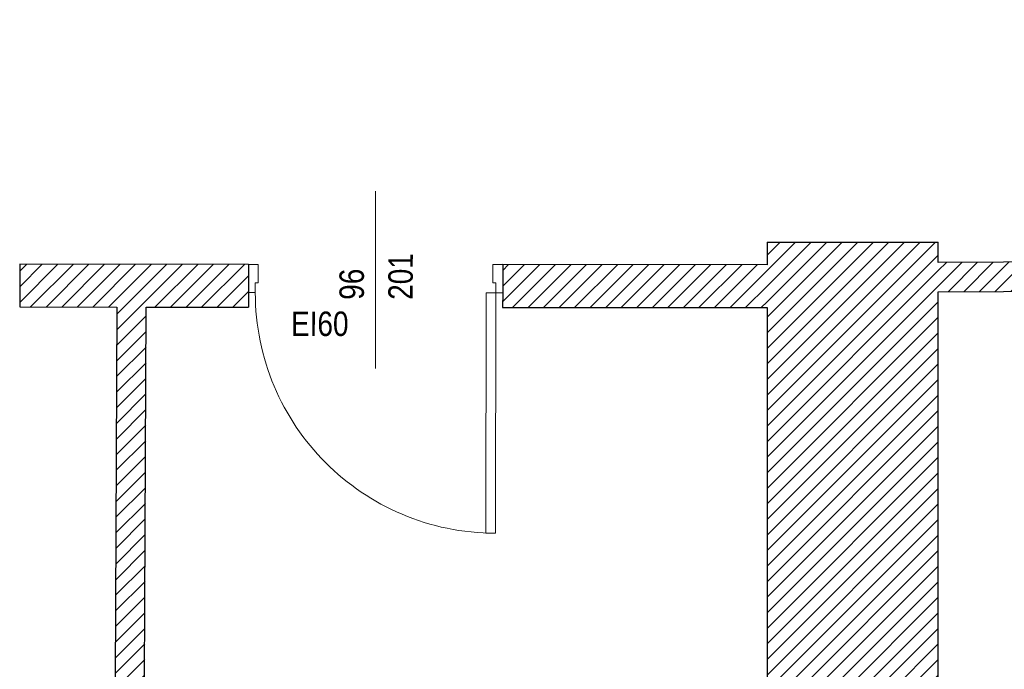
# Model space of a CAD drawing. Header units: millimetres. Extents: x -21056 to 421, y 9759 to 15589.
# Tile 83 of 120: x -2031 to -1628, y 10140 to 10406. Entities that reach past the tile are written whole.
import ezdxf
from ezdxf.enums import TextEntityAlignment as Align

# ---------------------------------------------------------------- set-up
doc = ezdxf.new("R2010")
doc.units = ezdxf.units.MM
doc.header["$LTSCALE"] = 25
doc.header["$MEASUREMENT"] = 0
doc.linetypes.add('Przerywana', pattern=[240, 120, -120])
for name, color, linetype in [('Drzwi ArchiCAD', 7, 'Continuous'), ('KR_INW', 7, 'Continuous'), ('Znaczniki drzwi ArchiCADa', 7, 'Continuous')]:
    doc.layers.add(name, color=color, linetype=linetype)
for name, color, linetype, lineweight in [('Drzwi ArchiCAD_Nr_pióra__1', 7, 'Continuous', 13), ('Drzwi ArchiCAD_Nr_pióra__27', 7, 'Continuous', 25), ('KR_INW_Nr_pióra__101', 252, 'Continuous', 5), ('KR_INW_Nr_pióra__102', 3, 'Continuous', 5), ('KR_INW_Nr_pióra__27', 7, 'Continuous', 25), ('KR_INW_Nr_pióra__47', 7, 'Continuous', 15), ('Znaczniki drzwi ArchiCADa_Nr_pióra__20', 1, 'Continuous', 13), ('Znaczniki drzwi ArchiCADa_Nr_pióra__7', 7, 'Continuous', 13)]:
    doc.layers.add(name, color=color, linetype=linetype, lineweight=lineweight)
doc.styles.add('GENERATED_STYLE_1', font='ARIALN.TTF')
pattern_1 = [(45, (0, 0), (-31.819804, 31.819804), [])]

# ---------------------------------------------------------------- blocks, each defined once
blk = doc.blocks.new('Drzwi 19_22')
at = {"layer": 'Drzwi ArchiCAD_Nr_pióra__1', "linetype": 'Continuous'}
for p, q in [((452, 0), (452, 984)), ((452, 984), (492, 984)), ((492, 984), (492, 0)), ((-492, 0), (-520, 0)), ((-520, 0), (-520, -115)), ((-492, -40), (-492, 0)), ((492, 0), (452, 0)), ((520, 0), (492, 0)), ((492, 0), (492, -40)), ((520, -115), (520, 0)), ((-480, -40), (-492, -40)), ((-480, -115), (-480, -40)), ((492, -40), (480, -40)), ((480, -40), (480, -115)), ((-520, -115), (-480, -115)), ((480, -115), (520, -115))]:
    blk.add_line(p, q, dxfattribs=at)
at = {"layer": 'Drzwi ArchiCAD_Nr_pióra__1', "linetype": 'Przerywana'}
blk.add_arc((492, 0), 984, 90, 180, dxfattribs=at)
at = {"layer": 'Drzwi ArchiCAD_Nr_pióra__27', "linetype": 'Continuous'}
for p, q in [((-520, -115), (-520, 0)), ((520, -115), (520, 0))]:
    blk.add_line(p, q, dxfattribs=at)
blk = doc.blocks.new('Znacznik Wym 19_25')
at = {"layer": 'Znaczniki drzwi ArchiCADa_Nr_pióra__20', "linetype": 'Continuous'}
blk.add_line((0, -425), (0, 300), dxfattribs=at)
at = {"layer": 'Znaczniki drzwi ArchiCADa_Nr_pióra__7', "style": 'GENERATED_STYLE_1'}
for tag, rotation, p in [('AC_MarkerText_2', 90, (-17.6, -144.3)), ('AC_MarkerText_3', 90, (182.4, -144.3)), ('AC_MarkerText_5', 360, (-346, -322.6))]:
    blk.add_attdef(tag, text='', height=100, rotation=rotation, dxfattribs=at).set_placement(p, align=Align.BOTTOM_LEFT)
blk = doc.blocks.new('Ściana_47', base_point=(227382.7, 111207.3))
at = {"layer": 'KR_INW_Nr_pióra__101', "linetype": 'Continuous'}
h = blk.add_hatch(dxfattribs=at)
h.set_pattern_fill('Cegła_licówka', color=256, style=0, pattern_type=2)
h.set_pattern_definition(pattern_1)
h.paths.add_polyline_path([(227382.5, 111032.3), (228318.3, 111031.4), (228318.4, 111091.4), (228318.5, 111206.4), (227382.7, 111207.3)])
h = blk.add_hatch(dxfattribs=at)
h.set_pattern_fill('Cegła_licówka', color=256, style=0, pattern_type=2)
h.set_pattern_definition(pattern_1)
h.paths.add_polyline_path([(229358.3, 111030.5), (230440.1, 111029.5), (230440.1, 111204.5), (229358.5, 111205.5), (229358.4, 111090.5)])
at = {"layer": 'KR_INW_Nr_pióra__27', "linetype": 'Continuous'}
for p, q in [((228318.5, 111206.4), (228318.4, 111091.4)), ((229358.5, 111205.5), (229358.4, 111090.5)), ((228318.4, 111091.4), (228318.3, 111031.4)), ((229358.4, 111090.5), (229358.3, 111030.5))]:
    blk.add_line(p, q, dxfattribs=at)
at = {"layer": 'KR_INW_Nr_pióra__27', "linetype": 'Continuous', "flags": 128}
for points in [[(227382.7, 111207.3), (227382.5, 111032.3)], [(228318.5, 111206.4), (227382.7, 111207.3)], [(230440.1, 111204.5), (229358.5, 111205.5)], [(227382.5, 111032.3), (227780.5, 111031.9)], [(227900.5, 111031.8), (228318.3, 111031.4)], [(229358.3, 111030.5), (230440.1, 111029.5)]]:
    blk.add_lwpolyline(points, dxfattribs=at)
at = {"layer": 'Drzwi ArchiCAD', "linetype": 'Continuous', "xscale": -0.9999999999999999, "zscale": 1000, "rotation": 179.9471226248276}
blk.add_blockref('Drzwi 19_22', (228838.4, 111091), dxfattribs=at)
at = {"layer": 'Znaczniki drzwi ArchiCADa', "color": 14, "lineweight": 13, "true_color": 0xb00000}
ref = blk.add_blockref('Znacznik Wym 19_25', (228838.5, 111206), dxfattribs=dict(at, rotation=359.9471226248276))
ref.add_attrib('AC_MarkerText_2', '96', dxfattribs={"layer": 'Znaczniki drzwi ArchiCADa_Nr_pióra__7', "color": 7, "height": 100, "rotation": 89.9471, "style": 'GENERATED_STYLE_1'}).set_placement((228820.7, 111061.6), align=Align.BOTTOM_LEFT)
ref.add_attrib('AC_MarkerText_3', '201', dxfattribs={"layer": 'Znaczniki drzwi ArchiCADa_Nr_pióra__7', "color": 7, "height": 100, "rotation": 89.9471, "style": 'GENERATED_STYLE_1'}).set_placement((229020.7, 111061.4), align=Align.BOTTOM_LEFT)
ref.add_attrib('AC_MarkerText_5', 'EI60', dxfattribs={"layer": 'Znaczniki drzwi ArchiCADa_Nr_pióra__7', "color": 7, "height": 100, "rotation": 359.9471, "style": 'GENERATED_STYLE_1'}).set_placement((228492.2, 110883.7), align=Align.BOTTOM_LEFT)
blk = doc.blocks.new('*X384')
at = {"layer": 'KR_INW_Nr_pióra__102', "linetype": 'Continuous'}
for p, q in [((230447.3, 106996.2), (230439.7, 106999.6)), ((230454.9, 106989.9), (230447.3, 106996.2)), ((230460.5, 106981.8), (230454.9, 106989.9)), ((230473.6, 106989.9), (230468.1, 106981.8)), ((230481.2, 106996.2), (230473.6, 106989.9)), ((230490.2, 107000.2), (230481.2, 106996.2)), ((230500, 107001.6), (230490.2, 107000.2)), ((230509.8, 107000.2), (230500, 107001.6)), ((230518.8, 106996.2), (230509.8, 107000.2)), ((230526.4, 106989.9), (230518.8, 106996.2)), ((230531.9, 106981.8), (230526.4, 106989.9)), ((230545.1, 106989.9), (230539.5, 106981.8)), ((230552.7, 106996.2), (230545.1, 106989.9)), ((230561.7, 107000.2), (230552.7, 106996.2)), ((230571.4, 107001.6), (230561.7, 107000.2)), ((230581.2, 107000.2), (230571.4, 107001.6)), ((230590.2, 106996.2), (230581.2, 107000.2)), ((230597.8, 106989.9), (230590.2, 106996.2)), ((230603.4, 106981.8), (230597.8, 106989.9)), ((230616.5, 106989.9), (230615.1, 106987.9)), ((230624.1, 106996.2), (230616.5, 106989.9)), ((230628.9, 106998.4), (230624.1, 106996.2)), ((230439.7, 106921.2), (230457.1, 106944.4)), ((230457.1, 106944.4), (230461.9, 106953.1)), ((230463.7, 106972.5), (230460.5, 106981.8)), ((230461.9, 106953.1), (230464.1, 106962.6)), ((230464.1, 106962.6), (230463.7, 106972.5)), ((230464.9, 106972.5), (230464.4, 106962.6)), ((230464.4, 106962.6), (230466.7, 106953.1)), ((230468.1, 106981.8), (230464.9, 106972.5)), ((230466.7, 106953.1), (230471.4, 106944.4)), ((230492.9, 106915.9), (230471.4, 106944.4)), ((230507.1, 106915.9), (230528.6, 106944.4)), ((230528.6, 106944.4), (230533.3, 106953.1)), ((230535.1, 106972.5), (230531.9, 106981.8)), ((230533.3, 106953.1), (230535.6, 106962.6)), ((230535.6, 106962.6), (230535.1, 106972.5)), ((230536.3, 106972.5), (230535.9, 106962.6)), ((230535.9, 106962.6), (230538.1, 106953.1)), ((230539.5, 106981.8), (230536.3, 106972.5)), ((230538.1, 106953.1), (230542.9, 106944.4)), ((230548.2, 106937.3), (230542.9, 106944.4)), ((230604.1, 106979.6), (230603.4, 106981.8)), ((230499.4, 106900.3), (230492.9, 106915.9)), ((230507.1, 106915.9), (230501.2, 106901.7)), ((230439.7, 106868.8), (230440.3, 106868)), ((230440.3, 106868), (230449.9, 106862.8))]:
    blk.add_line(p, q, dxfattribs=at)
blk = doc.blocks.new('Ściana_48', base_point=(230440.1, 111297.9))
at = {"layer": 'KR_INW_Nr_pióra__101', "linetype": 'Continuous'}
h = blk.add_hatch(dxfattribs=at)
h.set_pattern_fill('Cegła_licówka', color=256, style=0, pattern_type=2)
h.set_pattern_definition(pattern_1)
h.paths.add_polyline_path([(231139.8, 107385.1), (231140.1, 111297.9), (230440.1, 111297.9), (230439.8, 107385.1)])
h = blk.add_hatch(dxfattribs=at)
h.set_pattern_fill('Cegła_licówka', color=256, style=0, pattern_type=2)
h.set_pattern_definition(pattern_1)
h.paths.add_polyline_path([(230439.7, 107005.1), (230637.8, 107005.1), (231139.8, 107385.1), (230439.8, 107385.1)])
at = {"layer": 'KR_INW_Nr_pióra__27', "linetype": 'Continuous'}
blk.add_line((230637.8, 107005.1), (230439.7, 107005.1), dxfattribs=at)
at = {"layer": 'KR_INW_Nr_pióra__27', "linetype": 'Continuous', "flags": 128}
for points in [[(230440.1, 111297.9), (230440.1, 111204.5)], [(230440.1, 111297.9), (231140.1, 111297.9)], [(231140.1, 111214.3), (231140.1, 111297.9)], [(231139.8, 107385.1), (231140.1, 111094.3)], [(230440.1, 111029.5), (230439.9, 108316.9)], [(230439.8, 107936.9), (230439.7, 107005.1)]]:
    blk.add_lwpolyline(points, dxfattribs=at)
at = {"layer": 'KR_INW_Nr_pióra__47', "linetype": 'Continuous', "flags": 128}
blk.add_lwpolyline([(230439.7, 106855.1), (230439.7, 107005.1)], dxfattribs=at)
at = {"layer": 'KR_INW'}
blk.add_blockref('*X384', (0, 0), dxfattribs=at)
blk = doc.blocks.new('Drzwi 19_23')
at = {"layer": 'Drzwi ArchiCAD_Nr_pióra__1', "linetype": 'Continuous'}
for p, q in [((452, 0), (452, 984)), ((452, 984), (492, 984)), ((492, 984), (492, 0)), ((-492, 0), (-520, 0)), ((-520, 0), (-520, -115)), ((-492, -40), (-492, 0)), ((492, 0), (452, 0)), ((520, 0), (492, 0)), ((492, 0), (492, -40)), ((520, -115), (520, 0)), ((-480, -40), (-492, -40)), ((-480, -115), (-480, -40)), ((492, -40), (480, -40)), ((480, -40), (480, -115)), ((-520, -115), (-480, -115)), ((480, -115), (520, -115))]:
    blk.add_line(p, q, dxfattribs=at)
at = {"layer": 'Drzwi ArchiCAD_Nr_pióra__1', "linetype": 'Przerywana'}
blk.add_arc((492, 0), 984, 90, 180, dxfattribs=at)
at = {"layer": 'Drzwi ArchiCAD_Nr_pióra__27', "linetype": 'Continuous'}
for p, q in [((-520, 0), (-520, -115)), ((520, 0), (520, -115))]:
    blk.add_line(p, q, dxfattribs=at)
blk = doc.blocks.new('Znacznik Wym 19_26')
at = {"layer": 'Znaczniki drzwi ArchiCADa_Nr_pióra__20', "linetype": 'Continuous'}
blk.add_line((0, 250), (0, -420), dxfattribs=at)
at = {"layer": 'Znaczniki drzwi ArchiCADa_Nr_pióra__7', "style": 'GENERATED_STYLE_1'}
blk.add_attdef('AC_MarkerText_5', text='', height=100, dxfattribs=at).set_placement((108.8, 44.1), align=Align.BOTTOM_LEFT)
for tag, p in [('AC_MarkerText_3', (-182.4, 30.7)), ('AC_MarkerText_2', (17.6, 30.7))]:
    blk.add_attdef(tag, text='', height=100, rotation=270, dxfattribs=at).set_placement(p, align=Align.BOTTOM_LEFT)
blk = doc.blocks.new('Ściana_49', base_point=(230440.1, 111210.6))
at = {"layer": 'KR_INW_Nr_pióra__101', "linetype": 'Continuous'}
h = blk.add_hatch(dxfattribs=at)
h.set_pattern_fill('Cegła_licówka', color=256, style=0, pattern_type=2)
h.set_pattern_definition(pattern_1)
h.paths.add_polyline_path([(231140.1, 111094.3), (231940.6, 111098.4), (231940.6, 111103.4), (231940, 111218.4), (231140.1, 111214.3)])
h = blk.add_hatch(dxfattribs=at)
h.set_pattern_fill('Cegła_licówka', color=256, style=0, pattern_type=2)
h.set_pattern_definition(pattern_1)
h.paths.add_polyline_path([(234078, 111229.6), (232980, 111223.9), (232980.6, 111108.9), (232980.6, 111103.9), (234079.3, 111109.6)])
at = {"layer": 'KR_INW_Nr_pióra__27', "linetype": 'Continuous'}
for p, q in [((231940, 111218.4), (231940.6, 111103.4)), ((232980, 111223.9), (232980.6, 111108.9)), ((231940.6, 111103.4), (231940.6, 111098.4)), ((232980.6, 111108.9), (232980.6, 111103.9))]:
    blk.add_line(p, q, dxfattribs=at)
at = {"layer": 'KR_INW_Nr_pióra__27', "linetype": 'Continuous', "flags": 128}
for points in [[(231940, 111218.4), (231140.1, 111214.3)], [(234078, 111229.6), (232980, 111223.9)], [(231140.1, 111094.3), (231940.6, 111098.4)], [(232980.6, 111103.9), (234079.3, 111109.6)]]:
    blk.add_lwpolyline(points, dxfattribs=at)
at = {"layer": 'Drzwi ArchiCAD', "linetype": 'Continuous', "zscale": 1000, "rotation": 0.2983996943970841}
blk.add_blockref('Drzwi 19_23', (232460, 111221.2), dxfattribs=at)
at = {"layer": 'Znaczniki drzwi ArchiCADa', "color": 14, "lineweight": 13, "true_color": 0xb00000}
ref = blk.add_blockref('Znacznik Wym 19_26', (232460, 111221.2), dxfattribs=dict(at, rotation=0.2983996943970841))
ref.add_attrib('AC_MarkerText_2', '96', dxfattribs={"layer": 'Znaczniki drzwi ArchiCADa_Nr_pióra__7', "color": 7, "height": 100, "rotation": 270.2984, "style": 'GENERATED_STYLE_1'}).set_placement((232477.7, 111251.9), align=Align.BOTTOM_LEFT)
ref.add_attrib('AC_MarkerText_3', '201', dxfattribs={"layer": 'Znaczniki drzwi ArchiCADa_Nr_pióra__7', "color": 7, "height": 100, "rotation": 270.2984, "style": 'GENERATED_STYLE_1'}).set_placement((232277.7, 111250.9), align=Align.BOTTOM_LEFT)
ref.add_attrib('AC_MarkerText_5', 'EI30', dxfattribs={"layer": 'Znaczniki drzwi ArchiCADa_Nr_pióra__7', "color": 7, "height": 100, "rotation": 0.2984, "style": 'GENERATED_STYLE_1'}).set_placement((232568.8, 111265.9), align=Align.BOTTOM_LEFT)
blk = doc.blocks.new('Ściana_58', base_point=(227781.3, 111206.9))
at = {"layer": 'KR_INW_Nr_pióra__101', "linetype": 'Continuous'}
h = blk.add_hatch(dxfattribs=at)
h.set_pattern_fill('Cegła_licówka', color=256, style=0, pattern_type=2)
h.set_pattern_definition(pattern_1)
h.paths.add_polyline_path([(227780.5, 111031.9), (227767.8, 108292.1), (227887.8, 108293.3), (227900.5, 111031.8)])
at = {"layer": 'KR_INW_Nr_pióra__27', "linetype": 'Continuous', "flags": 128}
for points in [[(227780.5, 111031.9), (227767.8, 108292.1)], [(227887.8, 108293.3), (227900.5, 111031.8)]]:
    blk.add_lwpolyline(points, dxfattribs=at)

msp = doc.modelspace()

# ---------------------------------------------------------------- block references
at = {"layer": 'KR_INW', "xscale": 0.1, "yscale": 0.1, "zscale": 0.1}
for name, p in [('Ściana_49', (-1724.84, 10305.99)), ('Ściana_47', (-2030.58, 10305.66)), ('Ściana_48', (-1724.84, 10314.72)), ('Ściana_58', (-1990.72, 10305.62))]:
    msp.add_blockref(name, p, dxfattribs=at)

doc.saveas('drawing.dxf')
